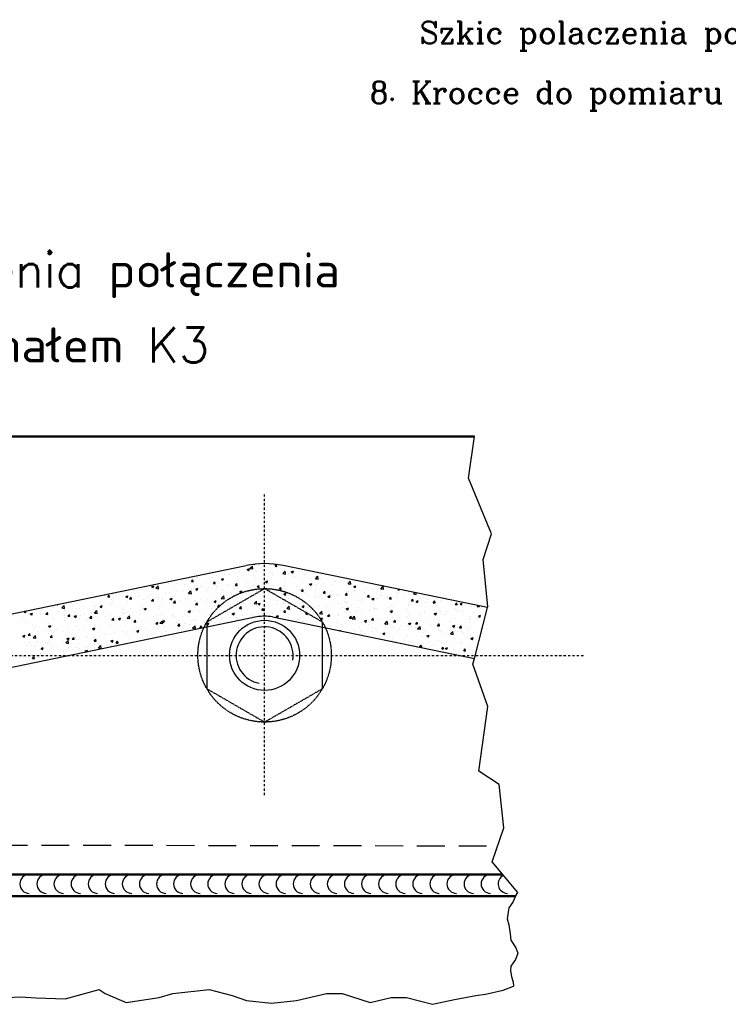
# Model space of a CAD drawing. Header units: millimetres. Extents: x -187295 to -99325, y -133089 to -73689.
# Tile 29 of 34: x -131924 to -123836, y -121808 to -110569. Entities that reach past the tile are written whole.
import ezdxf

# ---------------------------------------------------------------- set-up
doc = ezdxf.new("R2010")
doc.units = ezdxf.units.MM
doc.header["$LTSCALE"] = 50
for name, pattern in [('DASHDOT', [1, 0.5, -0.25, 0, -0.25]), ('HIDDEN', [9.525, 6.35, -3.175]), ('HIDDEN2', [0.1875, 0.125, -0.0625])]:
    doc.linetypes.add(name, pattern=pattern)
doc.layers.add('AM_0', color=7, linetype='Continuous', lineweight=50)
for name, color, linetype in [('KANAť', 1, 'Continuous'), ('KOSMETYKA', 7, 'Continuous'), ('Wymiary 0_18', 2, 'Continuous')]:
    doc.layers.add(name, color=color, linetype=linetype)
doc.styles.add('ROMANS', font='romans', dxfattribs={"width": 0.8})
doc.styles.add('UWAGI', font='complex.shx', dxfattribs={"height": 2.5})

# ---------------------------------------------------------------- blocks, each defined once
blk = doc.blocks.new('*X514')
at = {"color": 0}
for p, q in [((295.99, 866.72), (295.99, 866.72)), ((297.85, 866.64), (297.85, 866.64)), ((298.72, 866.84), (298.96, 866.93)), ((298.72, 866.84), (298.89, 866.72)), ((298.78, 866.65), (298.78, 866.65)), ((298.89, 866.72), (298.96, 866.93)), ((299.03, 866.93), (299.31, 867.21)), ((299.03, 866.93), (299.35, 866.88)), ((299.35, 866.88), (299.31, 867.21)), ((299.44, 867.42), (299.6, 867.4)), ((299.48, 867.38), (299.48, 867.38)), ((299.6, 867.4), (299.6, 867.43)), ((299.61, 866.75), (299.61, 866.75)), ((300.49, 866.87), (300.49, 866.87)), ((300.82, 867), (300.82, 867)), ((301.81, 867.04), (301.81, 867.04)), ((301.9, 867.2), (302.07, 867.4)), ((301.9, 867.2), (302.11, 867.18)), ((302.11, 867.18), (302.07, 867.4)), ((302.77, 866.35), (303.04, 866.63)), ((303.03, 866.7), (303.03, 866.7)), ((303.08, 866.3), (303.04, 866.63)), ((303.7, 866.58), (303.7, 866.58)), ((303.75, 866.56), (303.99, 866.65)), ((303.92, 866.44), (303.99, 866.65)), ((290.79, 865.59), (290.79, 865.59)), ((291.66, 865.71), (291.66, 865.71)), ((292.35, 865.45), (292.52, 865.65)), ((292.56, 865.43), (292.52, 865.65)), ((292.65, 865.59), (292.65, 865.59)), ((292.99, 865.88), (292.99, 865.88)), ((294.06, 865.48), (294.06, 865.48)), ((294.69, 865.94), (294.69, 865.94)), ((295.2, 866.17), (295.2, 866.17)), ((295.78, 865.71), (296.02, 865.81)), ((295.78, 865.71), (295.95, 865.59)), ((295.83, 865.71), (295.83, 865.71)), ((295.95, 865.59), (296.02, 865.81)), ((296.08, 866.29), (296.08, 866.29)), ((296.74, 866.29), (296.74, 866.29)), ((297.4, 866.46), (297.4, 866.46)), ((297.57, 865.53), (297.57, 865.53)), ((297.64, 865.97), (297.64, 865.97)), ((299.44, 866.22), (299.44, 866.22)), ((299.57, 865.49), (299.57, 865.49)), ((299.62, 865.88), (299.62, 865.88)), ((299.72, 866.56), (299.72, 866.56)), ((300.81, 865.43), (301.05, 865.53)), ((300.89, 865.66), (300.89, 865.66)), ((300.98, 865.31), (301.05, 865.52)), ((301.21, 866.44), (301.21, 866.44)), ((301.59, 866.48), (301.59, 866.48)), ((301.66, 866.23), (301.66, 866.23)), ((302.77, 866.35), (303.08, 866.3)), ((302.98, 865.54), (302.98, 865.54)), ((303.1, 865.95), (303.1, 865.95)), ((303.46, 866.4), (303.46, 866.4)), ((303.75, 866.56), (303.92, 866.44)), ((303.98, 866.07), (303.98, 866.07)), ((304.78, 865.79), (304.78, 865.79)), ((305.31, 866.24), (305.31, 866.24)), ((305.33, 866.32), (305.33, 866.32)), ((306.5, 865.77), (306.78, 866.05)), ((306.5, 865.77), (306.82, 865.72)), ((306.55, 866.01), (306.55, 866.01)), ((306.82, 865.72), (306.78, 866.05)), ((307.08, 865.7), (307.08, 865.7)), ((307.2, 866.24), (307.2, 866.24)), ((310.24, 865.19), (310.51, 865.48)), ((310.55, 865.14), (310.51, 865.47)), ((286.53, 864.54), (286.53, 864.54)), ((286.88, 864.51), (286.88, 864.51)), ((287.81, 864.86), (288.05, 864.96)), ((287.81, 864.86), (287.98, 864.75)), ((287.98, 864.75), (288.05, 864.96)), ((288.29, 864.68), (288.56, 864.96)), ((288.29, 864.68), (288.6, 864.63)), ((288.6, 864.63), (288.57, 864.96)), ((288.57, 864.89), (288.57, 864.89)), ((288.57, 864.78), (288.57, 864.78)), ((288.67, 864.75), (288.67, 864.75)), ((289.7, 865.17), (289.7, 865.17)), ((290.44, 864.98), (290.44, 864.98)), ((290.44, 864.7), (290.44, 864.7)), ((290.61, 865.24), (290.61, 865.24)), ((291.45, 864.48), (291.45, 864.48)), ((291.57, 865.09), (291.57, 865.09)), ((292.03, 864.1), (292.3, 864.38)), ((292.07, 864.5), (292.07, 864.5)), ((292.26, 865.24), (292.26, 865.24)), ((292.34, 864.05), (292.3, 864.38)), ((292.31, 864.62), (292.31, 864.62)), ((292.35, 865.45), (292.56, 865.43)), ((292.84, 864.58), (293.08, 864.68)), ((292.84, 864.58), (293.01, 864.46)), ((293.01, 864.46), (293.08, 864.68)), ((293.44, 865.01), (293.44, 865.01)), ((293.49, 864.83), (293.49, 864.83)), ((294.17, 864.54), (294.17, 864.54)), ((294.28, 864.79), (294.28, 864.79)), ((294.86, 865.23), (295.03, 865.43)), ((294.86, 865.23), (295.07, 865.21)), ((295.07, 865.21), (295.03, 865.43)), ((295.16, 864.91), (295.16, 864.91)), ((295.3, 864.93), (295.3, 864.93)), ((295.53, 865.18), (295.53, 865.18)), ((295.78, 864.54), (295.78, 864.54)), ((296.04, 864.46), (296.04, 864.46)), ((296.48, 865.08), (296.48, 865.08)), ((297.17, 864.85), (297.17, 864.85)), ((297.37, 865.01), (297.54, 865.21)), ((297.37, 865.01), (297.58, 864.99)), ((297.58, 864.99), (297.54, 865.21)), ((297.6, 864.81), (297.6, 864.81)), ((297.87, 864.3), (298.11, 864.4)), ((297.91, 864.38), (297.91, 864.38)), ((298.04, 864.18), (298.11, 864.4)), ((298.69, 865.37), (298.69, 865.37)), ((299.04, 864.77), (299.04, 864.77)), ((299.4, 865.05), (299.4, 865.05)), ((299.88, 864.79), (300.05, 864.99)), ((299.88, 864.79), (300.09, 864.77)), ((300.09, 864.77), (300.05, 864.99)), ((300.81, 865.43), (300.98, 865.31)), ((300.91, 864.69), (300.91, 864.69)), ((300.95, 864.65), (300.95, 864.65)), ((301.17, 865.28), (301.17, 865.28)), ((302.18, 864.57), (302.18, 864.57)), ((302.39, 864.57), (302.56, 864.77)), ((302.39, 864.57), (302.6, 864.55)), ((302.6, 864.55), (302.56, 864.77)), ((302.78, 864.61), (302.78, 864.61)), ((302.94, 864.37), (302.94, 864.37)), ((302.99, 865), (302.99, 865)), ((303.06, 864.69), (303.06, 864.69)), ((304.38, 864.86), (304.38, 864.86)), ((304.65, 864.53), (304.65, 864.53)), ((304.74, 864.62), (304.74, 864.62)), ((304.9, 864.35), (305.07, 864.55)), ((304.9, 864.35), (305.11, 864.33)), ((305.03, 865.35), (305.03, 865.35)), ((305.11, 864.33), (305.07, 864.55)), ((305.84, 865.15), (306.08, 865.24)), ((305.84, 865.15), (306.01, 865.03)), ((306.01, 865.03), (306.08, 865.24)), ((306.51, 864.84), (306.51, 864.84)), ((306.51, 864.46), (306.51, 864.46)), ((306.59, 865.15), (306.59, 865.15)), ((307.41, 864.13), (307.58, 864.33)), ((307.47, 865.27), (307.47, 865.27)), ((307.62, 864.11), (307.58, 864.33)), ((308.32, 865.11), (308.32, 865.11)), ((308.38, 864.38), (308.38, 864.38)), ((308.8, 865.44), (308.8, 865.44)), ((310.09, 864.36), (310.09, 864.36)), ((310.12, 865.35), (310.12, 865.35)), ((310.24, 865.19), (310.55, 865.14)), ((310.87, 864.87), (311.11, 864.96)), ((310.87, 864.87), (311.04, 864.75)), ((310.96, 864.47), (310.96, 864.47)), ((311.04, 864.75), (311.11, 864.96)), ((311.85, 864.41), (311.85, 864.41)), ((312.29, 864.65), (312.29, 864.65)), ((313.05, 864.67), (313.05, 864.67)), ((313.66, 864.67), (313.66, 864.67)), ((313.98, 864.61), (314.25, 864.9)), ((313.98, 864.61), (314.29, 864.56)), ((314.29, 864.56), (314.25, 864.9)), ((315.92, 864.57), (316.07, 864.47)), ((316.07, 864.47), (316.09, 864.54)), ((280.41, 863.49), (280.41, 863.49)), ((281.53, 863.7), (281.53, 863.7)), ((282.45, 863.84), (282.45, 863.84)), ((282.79, 863.69), (282.96, 863.89)), ((282.79, 863.69), (283, 863.67)), ((283, 863.67), (282.96, 863.89)), ((283.24, 863.34), (283.24, 863.34)), ((283.29, 864.02), (283.29, 864.02)), ((283.4, 863.62), (283.4, 863.62)), ((284.49, 864.19), (284.49, 864.19)), ((284.87, 863.73), (285.11, 863.83)), ((284.87, 863.73), (285.04, 863.62)), ((285.04, 863.62), (285.11, 863.83)), ((285.06, 864.24), (285.06, 864.24)), ((285.27, 863.55), (285.27, 863.55)), ((285.3, 863.47), (285.47, 863.67)), ((285.3, 863.47), (285.51, 863.45)), ((285.33, 863.42), (285.33, 863.42)), ((285.45, 863.63), (285.45, 863.63)), ((285.51, 863.45), (285.47, 863.67)), ((286.33, 863.75), (286.33, 863.75)), ((286.84, 863.34), (286.84, 863.34)), ((287.13, 863.47), (287.13, 863.47)), ((287.37, 863.77), (287.37, 863.77)), ((287.66, 863.92), (287.66, 863.92)), ((287.81, 863.25), (287.98, 863.45)), ((287.81, 863.25), (288.02, 863.23)), ((288.02, 863.23), (287.98, 863.45)), ((288.63, 863.59), (288.63, 863.59)), ((289, 863.39), (289, 863.39)), ((289.41, 864.12), (289.41, 864.12)), ((289.87, 864.21), (289.87, 864.21)), ((289.9, 863.45), (290.14, 863.55)), ((289.9, 863.45), (290.07, 863.34)), ((290.07, 863.34), (290.14, 863.55)), ((290.32, 863.03), (290.49, 863.23)), ((290.4, 863.81), (290.4, 863.81)), ((290.53, 863.02), (290.49, 863.23)), ((290.74, 864.33), (290.74, 864.33)), ((290.87, 863.31), (290.87, 863.31)), ((292.03, 864.1), (292.34, 864.05)), ((292.22, 864.07), (292.22, 864.07)), ((292.74, 863.23), (292.74, 863.23)), ((292.79, 863.25), (292.79, 863.25)), ((293.36, 863.41), (293.36, 863.41)), ((294.01, 864.32), (294.01, 864.32)), ((294.23, 863.53), (294.23, 863.53)), ((294.83, 863.6), (294.83, 863.6)), ((294.93, 863.17), (295.17, 863.27)), ((295.1, 863.06), (295.17, 863.27)), ((295.56, 863.7), (295.56, 863.7)), ((295.74, 863.38), (295.74, 863.38)), ((295.76, 863.52), (296.04, 863.8)), ((295.76, 863.52), (296.07, 863.47)), ((296.07, 863.47), (296.04, 863.8)), ((296.87, 863.95), (296.87, 863.95)), ((297.56, 863.64), (297.56, 863.64)), ((297.77, 863.99), (297.77, 863.99)), ((297.87, 864.3), (298.04, 864.18)), ((298.65, 864.11), (298.65, 864.11)), ((298.91, 864.3), (298.91, 864.3)), ((299.36, 863.89), (299.36, 863.89)), ((299.5, 862.94), (299.77, 863.22)), ((299.81, 862.89), (299.77, 863.22)), ((299.78, 864.3), (299.78, 864.3)), ((299.97, 864.28), (299.97, 864.28)), ((301.12, 864.11), (301.12, 864.11)), ((301.65, 864.22), (301.65, 864.22)), ((302.14, 863.31), (302.14, 863.31)), ((302.9, 864.02), (303.14, 864.12)), ((302.9, 864.02), (303.07, 863.9)), ((302.9, 863.21), (302.9, 863.21)), ((303.07, 863.9), (303.14, 864.12)), ((303.46, 863.48), (303.46, 863.48)), ((303.52, 864.14), (303.52, 864.14)), ((304.7, 863.45), (304.7, 863.45)), ((304.89, 863.26), (304.89, 863.26)), ((305.38, 864.06), (305.38, 864.06)), ((305.67, 863.77), (305.67, 863.77)), ((306.46, 863.68), (306.46, 863.68)), ((306.55, 863.89), (306.55, 863.89)), ((306.93, 863.61), (306.93, 863.61)), ((307.25, 863.99), (307.25, 863.99)), ((307.41, 864.13), (307.62, 864.11)), ((307.88, 864.06), (307.88, 864.06)), ((307.93, 863.74), (308.17, 863.84)), ((307.93, 863.74), (308.1, 863.62)), ((308.1, 863.62), (308.17, 863.84)), ((308.28, 863.94), (308.28, 863.94)), ((308.97, 863.97), (308.97, 863.97)), ((309.12, 863.91), (309.12, 863.91)), ((309.92, 863.91), (310.09, 864.11)), ((309.92, 863.91), (310.13, 863.89)), ((310.08, 864.19), (310.08, 864.19)), ((310.13, 863.89), (310.09, 864.11)), ((310.25, 864.3), (310.25, 864.3)), ((310.99, 863.83), (310.99, 863.83)), ((311.01, 864.32), (311.01, 864.32)), ((311.37, 863.26), (311.37, 863.26)), ((311.8, 863.25), (311.8, 863.25)), ((311.85, 863.55), (311.85, 863.55)), ((312.12, 864.22), (312.12, 864.22)), ((312.43, 863.69), (312.6, 863.89)), ((312.43, 863.69), (312.64, 863.67)), ((312.64, 863.67), (312.6, 863.89)), ((312.86, 863.75), (312.86, 863.75)), ((312.96, 863.46), (313.2, 863.56)), ((312.96, 863.46), (313.13, 863.34)), ((313.13, 863.34), (313.2, 863.56)), ((313.58, 863.56), (313.58, 863.56)), ((313.62, 863.51), (313.62, 863.51)), ((313.89, 863.9), (313.89, 863.9)), ((313.99, 864.14), (313.99, 864.14)), ((314.45, 863.67), (314.45, 863.67)), ((314.73, 863.67), (314.73, 863.67)), ((314.94, 863.47), (315.11, 863.67)), ((314.94, 863.47), (315.15, 863.45)), ((315.15, 863.45), (315.11, 863.67)), ((315.42, 863.76), (315.42, 863.76)), ((315.78, 863.85), (315.78, 863.85)), ((315.86, 864.06), (315.86, 864.06)), ((315.93, 864.25), (315.93, 864.25)), ((316.59, 863.59), (316.59, 863.59)), ((317.19, 863.98), (317.19, 863.98)), ((317.45, 863.25), (317.62, 863.45)), ((317.45, 863.25), (317.66, 863.23)), ((317.66, 863.23), (317.62, 863.45)), ((317.71, 864.03), (317.85, 864.18)), ((317.71, 864.03), (318.02, 863.98)), ((317.72, 863.98), (317.72, 863.98)), ((317.99, 864.14), (317.99, 864.14)), ((317.99, 863.18), (318.23, 863.27)), ((318.02, 863.98), (318, 864.14)), ((318.16, 863.06), (318.23, 863.27)), ((318.46, 863.51), (318.46, 863.51)), ((319.31, 863.37), (319.31, 863.37)), ((319.96, 863.03), (320.13, 863.23)), ((320.17, 863.01), (320.13, 863.23)), ((320.33, 863.43), (320.33, 863.43)), ((320.76, 863.32), (320.76, 863.32)), ((321.48, 863.34), (321.48, 863.34)), ((273.45, 861.92), (273.42, 862.09)), ((274.42, 862.18), (274.42, 862.18)), ((275.24, 862.15), (275.24, 862.15)), ((276.63, 862.47), (276.63, 862.47)), ((276.99, 862.82), (277.07, 862.77)), ((277.07, 862.77), (277.1, 862.84)), ((277.51, 862.58), (277.51, 862.58)), ((277.55, 862.43), (277.82, 862.71)), ((277.55, 862.43), (277.86, 862.38)), ((277.86, 862.38), (277.82, 862.71)), ((277.87, 862.12), (277.87, 862.12)), ((278.83, 862.76), (278.83, 862.76)), ((279.2, 862.37), (279.2, 862.37)), ((279.63, 862.34), (279.63, 862.34)), ((281.04, 863.05), (281.04, 863.05)), ((281.24, 862.72), (281.24, 862.72)), ((281.29, 861.85), (281.56, 862.13)), ((281.45, 862.61), (281.45, 862.61)), ((281.6, 861.8), (281.56, 862.13)), ((281.92, 863.17), (281.92, 863.17)), ((281.92, 862.61), (282.17, 862.7)), ((281.92, 862.61), (282.1, 862.49)), ((282.1, 862.49), (282.17, 862.7)), ((283.25, 862.85), (283.25, 862.85)), ((283.29, 863.07), (283.29, 863.07)), ((284.53, 862.25), (284.53, 862.25)), ((285.02, 863.08), (285.02, 863.08)), ((285.41, 862.37), (285.41, 862.37)), ((286.66, 862.2), (286.66, 862.2)), ((286.74, 862.54), (286.74, 862.54)), ((286.79, 862.17), (286.79, 862.17)), ((286.95, 862.32), (287.2, 862.42)), ((286.95, 862.32), (287.13, 862.21)), ((287.13, 862.21), (287.2, 862.42)), ((288.59, 862.42), (288.59, 862.42)), ((288.71, 862.55), (288.71, 862.55)), ((288.95, 862.83), (288.95, 862.83)), ((289.82, 862.95), (289.82, 862.95)), ((290.32, 863.03), (290.53, 863.02)), ((290.36, 862.65), (290.36, 862.65)), ((290.75, 862.9), (290.75, 862.9)), ((291.15, 863.12), (291.15, 863.12)), ((291.98, 862.04), (292.23, 862.14)), ((292.16, 861.93), (292.23, 862.14)), ((292.18, 862.91), (292.18, 862.91)), ((292.83, 862.81), (293, 863.02)), ((292.83, 862.81), (293.04, 862.8)), ((293.04, 862.8), (293, 863.01)), ((293.31, 862.15), (293.31, 862.15)), ((293.97, 863.15), (293.97, 863.15)), ((294.61, 863.15), (294.61, 863.15)), ((294.64, 862.32), (294.64, 862.32)), ((294.93, 863.17), (295.1, 863.06)), ((295.34, 862.59), (295.51, 862.8)), ((295.34, 862.59), (295.55, 862.58)), ((295.55, 862.58), (295.51, 862.8)), ((295.7, 862.21), (295.7, 862.21)), ((296.48, 863.07), (296.48, 863.07)), ((296.85, 862.61), (296.85, 862.61)), ((297.52, 862.48), (297.52, 862.48)), ((297.73, 862.73), (297.73, 862.73)), ((297.85, 862.37), (298.02, 862.58)), ((297.85, 862.37), (298.06, 862.36)), ((298.06, 862.36), (298.02, 862.58)), ((298.34, 862.99), (298.34, 862.99)), ((298.77, 862.21), (298.77, 862.21)), ((299.05, 862.9), (299.05, 862.9)), ((299.31, 862.72), (299.31, 862.72)), ((299.5, 862.94), (299.81, 862.89)), ((299.96, 862.89), (300.2, 862.99)), ((299.96, 862.89), (300.13, 862.78)), ((300.13, 862.78), (300.2, 862.99)), ((300.21, 862.91), (300.21, 862.91)), ((300.37, 862.16), (300.53, 862.36)), ((300.37, 862.16), (300.57, 862.14)), ((300.58, 862.14), (300.53, 862.36)), ((300.81, 862.56), (300.81, 862.56)), ((301.08, 862.95), (301.08, 862.95)), ((301.26, 863.19), (301.26, 863.19)), ((302.08, 862.83), (302.08, 862.83)), ((302.54, 862.1), (302.54, 862.1)), ((302.85, 862.91), (302.85, 862.91)), ((302.88, 861.94), (303.04, 862.14)), ((303.09, 861.92), (303.05, 862.14)), ((303.23, 862.36), (303.51, 862.65)), ((303.23, 862.36), (303.54, 862.31)), ((303.55, 862.31), (303.51, 862.64)), ((303.69, 862.15), (303.69, 862.15)), ((303.95, 862.76), (303.95, 862.76)), ((304.65, 862.29), (304.65, 862.29)), ((304.75, 862.39), (304.75, 862.39)), ((304.99, 862.61), (305.23, 862.71)), ((304.99, 862.61), (305.16, 862.5)), ((305.16, 862.49), (305.23, 862.71)), ((305.63, 862.51), (305.63, 862.51)), ((305.73, 862.5), (305.73, 862.5)), ((305.82, 862.68), (305.82, 862.68)), ((306.42, 862.51), (306.42, 862.51)), ((306.96, 862.68), (306.96, 862.68)), ((307.69, 862.6), (307.69, 862.6)), ((307.77, 862.85), (307.77, 862.85)), ((308.24, 862.78), (308.24, 862.78)), ((309.17, 862.97), (309.17, 862.97)), ((309.56, 862.52), (309.56, 862.52)), ((309.81, 863.2), (309.81, 863.2)), ((310.02, 862.33), (310.26, 862.43)), ((310.02, 862.33), (310.19, 862.21)), ((310.04, 863.09), (310.04, 863.09)), ((310.04, 863.02), (310.04, 863.02)), ((310.19, 862.21), (310.26, 862.43)), ((311.42, 862.44), (311.42, 862.44)), ((311.76, 862.08), (311.76, 862.08)), ((312.66, 862.18), (312.66, 862.18)), ((313.19, 862.32), (313.19, 862.32)), ((313.29, 862.36), (313.29, 862.36)), ((313.53, 862.29), (313.53, 862.29)), ((313.58, 862.34), (313.58, 862.34)), ((314.86, 862.47), (314.86, 862.47)), ((315.05, 862.05), (315.29, 862.15)), ((315.16, 862.28), (315.16, 862.28)), ((315.22, 861.93), (315.29, 862.15)), ((315.23, 862.67), (315.23, 862.67)), ((315.38, 862.59), (315.38, 862.59)), ((317.03, 862.2), (317.03, 862.2)), ((317.07, 862.76), (317.07, 862.76)), ((317.14, 862.81), (317.14, 862.81)), ((317.27, 863.02), (317.27, 863.02)), ((317.95, 862.87), (317.95, 862.87)), ((317.99, 863.18), (318.16, 863.06)), ((318.9, 862.12), (318.9, 862.12)), ((318.96, 863.08), (318.96, 863.08)), ((319.27, 863.05), (319.27, 863.05)), ((319.96, 863.03), (320.17, 863.01)), ((320.72, 862.16), (320.72, 862.16)), ((322.47, 862.81), (322.64, 863.01)), ((322.47, 862.81), (322.68, 862.79)), ((322.48, 862.38), (322.48, 862.38)), ((322.68, 862.79), (322.64, 863.01)), ((322.76, 862.25), (322.76, 862.25)), ((323.02, 862.9), (323.26, 862.99)), ((323.02, 862.9), (323.19, 862.78)), ((323.19, 862.78), (323.26, 862.99)), ((324.3, 862.64), (324.3, 862.64)), ((324.97, 862.54), (324.97, 862.54)), ((324.98, 862.59), (325.07, 862.69)), ((324.98, 862.59), (325.19, 862.57)), ((325.19, 862.57), (325.18, 862.67)), ((325.29, 862.34), (325.29, 862.34)), ((273.08, 861.32), (273.08, 861.32)), ((273.09, 862), (273.09, 862)), ((273.24, 861.94), (273.35, 862.07)), ((273.24, 861.94), (273.45, 861.92)), ((273.95, 861.76), (274.2, 861.85)), ((273.95, 861.76), (274.13, 861.64)), ((274.11, 861.76), (274.11, 861.76)), ((274.13, 861.64), (274.2, 861.85)), ((274.25, 861.61), (274.25, 861.61)), ((275.12, 861.67), (275.12, 861.67)), ((275.71, 861.09), (275.71, 861.09)), ((275.75, 861.72), (275.92, 861.92)), ((275.75, 861.72), (275.96, 861.7)), ((275.96, 861.7), (275.92, 861.92)), ((275.98, 861.68), (275.98, 861.68)), ((276.07, 861.87), (276.07, 861.87)), ((276.59, 861.2), (276.59, 861.2)), ((277.11, 862.07), (277.11, 862.07)), ((277.16, 862.02), (277.16, 862.02)), ((277.85, 861.6), (277.85, 861.6)), ((277.91, 861.38), (277.91, 861.38)), ((278.26, 861.5), (278.43, 861.7)), ((278.26, 861.5), (278.47, 861.48)), ((278.47, 861.48), (278.43, 861.7)), ((278.98, 861.99), (278.98, 861.99)), ((278.98, 861.48), (279.23, 861.57)), ((278.98, 861.48), (279.16, 861.36)), ((279.16, 861.36), (279.23, 861.57)), ((279.59, 861.18), (279.59, 861.18)), ((279.72, 861.52), (279.72, 861.52)), ((280.12, 861.67), (280.12, 861.67)), ((280.54, 861.15), (280.54, 861.15)), ((280.77, 861.28), (280.94, 861.48)), ((280.77, 861.28), (280.98, 861.26)), ((280.85, 861.91), (280.85, 861.91)), ((280.98, 861.26), (280.94, 861.48)), ((281, 861.79), (281, 861.79)), ((281.29, 861.85), (281.6, 861.8)), ((281.41, 861.44), (281.41, 861.44)), ((281.59, 861.44), (281.59, 861.44)), ((282.32, 861.96), (282.32, 861.96)), ((282.58, 861.5), (282.58, 861.5)), ((282.72, 861.84), (282.72, 861.84)), ((283.21, 861.69), (283.21, 861.69)), ((283.28, 861.06), (283.45, 861.26)), ((283.28, 861.06), (283.49, 861.04)), ((283.45, 861.37), (283.45, 861.37)), ((283.49, 861.04), (283.45, 861.26)), ((284.01, 861.2), (284.26, 861.29)), ((284.01, 861.2), (284.19, 861.08)), ((284.19, 861.08), (284.26, 861.29)), ((284.49, 860.99), (284.49, 860.99)), ((284.58, 861.76), (284.58, 861.76)), ((284.62, 861.85), (284.62, 861.85)), ((284.97, 861.91), (284.97, 861.91)), ((285.02, 861.27), (285.29, 861.55)), ((285.02, 861.27), (285.33, 861.22)), ((285.33, 861.22), (285.29, 861.55)), ((285.32, 861.29), (285.32, 861.29)), ((285.79, 860.84), (285.96, 861.04)), ((285.81, 861.16), (285.81, 861.16)), ((286, 860.82), (285.96, 861.04)), ((286.45, 861.68), (286.45, 861.68)), ((286.75, 861.01), (286.75, 861.01)), ((287.19, 861.21), (287.19, 861.21)), ((288.03, 861.45), (288.03, 861.45)), ((288.32, 861.6), (288.32, 861.6)), ((288.55, 861.26), (288.55, 861.26)), ((288.76, 860.69), (289.03, 860.97)), ((288.9, 861.57), (288.9, 861.57)), ((289.07, 860.64), (289.03, 860.97)), ((289.04, 860.92), (289.29, 861.01)), ((289.06, 861.13), (289.06, 861.13)), ((289.22, 860.8), (289.29, 861.01)), ((290.19, 861.52), (290.19, 861.52)), ((290.23, 861.74), (290.23, 861.74)), ((290.31, 861.48), (290.31, 861.48)), ((290.93, 861.05), (290.93, 861.05)), ((291.98, 862.04), (292.16, 861.93)), ((292.06, 861.44), (292.06, 861.44)), ((292.13, 861.74), (292.13, 861.74)), ((292.44, 862.03), (292.44, 862.03)), ((292.64, 861.16), (292.64, 861.16)), ((292.8, 860.97), (292.8, 860.97)), ((293.93, 861.99), (293.93, 861.99)), ((293.93, 861.36), (293.93, 861.36)), ((294.68, 861.51), (294.68, 861.51)), ((295.66, 861.05), (295.66, 861.05)), ((295.79, 861.28), (295.79, 861.28)), ((295.93, 861.23), (295.93, 861.23)), ((296.73, 861.86), (296.73, 861.86)), ((296.81, 861.35), (296.81, 861.35)), ((297.01, 861.76), (297.26, 861.86)), ((297.01, 861.76), (297.19, 861.65)), ((297.19, 861.65), (297.26, 861.86)), ((297.47, 861.31), (297.47, 861.31)), ((297.56, 861.09), (297.56, 861.09)), ((297.66, 861.2), (297.66, 861.2)), ((298.13, 861.52), (298.13, 861.52)), ((299.27, 861.56), (299.27, 861.56)), ((299.6, 861.44), (299.6, 861.44)), ((300.34, 861.81), (300.34, 861.81)), ((301.04, 861.78), (301.04, 861.78)), ((301.22, 861.93), (301.22, 861.93)), ((301.65, 861.8), (301.65, 861.8)), ((302.04, 861.48), (302.29, 861.58)), ((302.04, 861.48), (302.22, 861.37)), ((302.22, 861.37), (302.29, 861.58)), ((302.86, 862.04), (302.86, 862.04)), ((302.88, 861.94), (303.09, 861.92)), ((303.83, 861.01), (303.83, 861.01)), ((304.61, 861.12), (304.61, 861.12)), ((304.71, 861.13), (304.71, 861.13)), ((305.39, 861.72), (305.55, 861.92)), ((305.39, 861.72), (305.6, 861.7)), ((305.6, 861.7), (305.56, 861.92)), ((306.03, 861.3), (306.03, 861.3)), ((306.38, 861.35), (306.38, 861.35)), ((306.97, 861.78), (307.24, 862.07)), ((306.97, 861.78), (307.28, 861.73)), ((307.07, 861.2), (307.32, 861.3)), ((307.07, 861.27), (307.07, 861.27)), ((307.07, 861.2), (307.25, 861.09)), ((307.28, 861.73), (307.24, 862.07)), ((307.25, 861.09), (307.32, 861.3)), ((307.9, 861.5), (308.07, 861.7)), ((307.9, 861.5), (308.11, 861.48)), ((308.11, 861.48), (308.07, 861.7)), ((308.2, 861.61), (308.2, 861.61)), ((308.24, 861.59), (308.24, 861.59)), ((309.11, 861.62), (309.11, 861.62)), ((309.12, 861.71), (309.12, 861.71)), ((309.99, 861.86), (309.99, 861.86)), ((310.41, 861.28), (310.58, 861.48)), ((310.41, 861.28), (310.62, 861.26)), ((310.45, 861.88), (310.45, 861.88)), ((310.62, 861.26), (310.58, 861.48)), ((310.7, 861.2), (310.98, 861.49)), ((310.7, 861.2), (311.02, 861.15)), ((311.02, 861.15), (310.98, 861.49)), ((311.15, 861.97), (311.15, 861.97)), ((312.1, 860.92), (312.35, 861.02)), ((312.28, 860.81), (312.35, 861.02)), ((312.92, 861.06), (313.09, 861.26)), ((312.92, 861.06), (313.13, 861.04)), ((313.13, 861.04), (313.09, 861.26)), ((313.54, 861.18), (313.54, 861.18)), ((313.94, 861.08), (313.94, 861.08)), ((315.05, 862.05), (315.22, 861.93)), ((315.33, 861.43), (315.33, 861.43)), ((315.43, 860.84), (315.6, 861.04)), ((315.64, 860.82), (315.6, 861.04)), ((316.15, 861.38), (316.15, 861.38)), ((317.02, 861.49), (317.02, 861.49)), ((317.1, 861.65), (317.1, 861.65)), ((318.35, 861.67), (318.35, 861.67)), ((318.92, 861.91), (318.92, 861.91)), ((319.17, 861.28), (319.17, 861.28)), ((320.07, 861.77), (320.32, 861.87)), ((320.07, 861.77), (320.25, 861.65)), ((320.25, 861.65), (320.32, 861.87)), ((320.56, 861.96), (320.56, 861.96)), ((320.67, 860.99), (320.67, 860.99)), ((320.77, 862.05), (320.77, 862.05)), ((321.21, 861.64), (321.21, 861.64)), ((321.44, 862.07), (321.44, 862.07)), ((322.44, 861.22), (322.44, 861.22)), ((322.63, 861.97), (322.63, 861.97)), ((323.25, 861.99), (323.25, 861.99)), ((324.05, 861.16), (324.05, 861.16)), ((324.09, 861.22), (324.09, 861.22)), ((324.26, 861.48), (324.26, 861.48)), ((324.5, 861.89), (324.5, 861.89)), ((324.93, 861.27), (324.93, 861.27)), ((325.1, 861.49), (325.35, 861.59)), ((325.1, 861.49), (325.28, 861.37)), ((325.28, 861.37), (325.35, 861.59)), ((273.5, 860.8), (273.5, 860.8)), ((274.21, 860.45), (274.21, 860.45)), ((274.42, 860.1), (274.42, 860.1)), ((274.55, 860.37), (274.55, 860.37)), ((276.03, 860.71), (276.03, 860.71)), ((276.04, 860.35), (276.29, 860.44)), ((276.04, 860.35), (276.22, 860.23)), ((276.22, 860.23), (276.29, 860.44)), ((276.41, 860.29), (276.41, 860.29)), ((276.46, 860.45), (276.46, 860.45)), ((276.99, 860), (276.99, 860)), ((277.82, 860.96), (277.82, 860.96)), ((278.28, 860.21), (278.28, 860.21)), ((278.5, 860.8), (278.5, 860.8)), ((279.2, 860.29), (279.2, 860.29)), ((279.55, 860.01), (279.55, 860.01)), ((280.08, 860.4), (280.08, 860.4)), ((280.15, 860.14), (280.15, 860.14)), ((281.07, 860.07), (281.32, 860.16)), ((281.07, 860.07), (281.25, 859.95)), ((281.25, 859.95), (281.32, 860.16)), ((281.37, 860.28), (281.37, 860.28)), ((281.4, 860.58), (281.4, 860.58)), ((282.02, 860.06), (282.02, 860.06)), ((283.16, 860.52), (283.16, 860.52)), ((283.61, 860.87), (283.61, 860.87)), ((283.89, 859.98), (283.89, 859.98)), ((284.93, 860.75), (284.93, 860.75)), ((285.76, 859.9), (285.76, 859.9)), ((285.79, 860.84), (286, 860.82)), ((286.1, 859.79), (286.35, 859.88)), ((286.28, 859.67), (286.35, 859.88)), ((286.52, 860.11), (286.52, 860.11)), ((286.71, 859.84), (286.71, 859.84)), ((287.1, 860.07), (287.1, 860.07)), ((287.98, 860.19), (287.98, 860.19)), ((288.3, 860.62), (288.47, 860.82)), ((288.3, 860.62), (288.51, 860.6)), ((288.51, 860.6), (288.47, 860.82)), ((288.5, 860.09), (288.5, 860.09)), ((288.56, 860.46), (288.56, 860.46)), ((288.76, 860.69), (289.07, 860.64)), ((289.04, 860.92), (289.22, 860.8)), ((289.31, 860.36), (289.31, 860.36)), ((290.27, 860.32), (290.27, 860.32)), ((290.6, 860.81), (290.6, 860.81)), ((290.81, 860.4), (290.98, 860.6)), ((290.81, 860.4), (291.02, 860.38)), ((291.02, 860.38), (290.98, 860.6)), ((291.44, 860.04), (291.44, 860.04)), ((291.52, 860.65), (291.52, 860.65)), ((292.09, 860.58), (292.09, 860.58)), ((292.39, 860.77), (292.39, 860.77)), ((292.49, 860.11), (292.76, 860.39)), ((292.49, 860.11), (292.8, 860.06)), ((292.8, 860.06), (292.76, 860.39)), ((293.32, 860.18), (293.49, 860.38)), ((293.32, 860.18), (293.53, 860.16)), ((293.48, 860.39), (293.48, 860.39)), ((293.53, 860.16), (293.49, 860.38)), ((293.72, 860.94), (293.72, 860.94)), ((293.89, 860.82), (293.89, 860.82)), ((294.07, 860.64), (294.32, 860.73)), ((294.07, 860.64), (294.25, 860.52)), ((294.25, 860.52), (294.32, 860.73)), ((294.66, 860.89), (294.66, 860.89)), ((295.52, 860.74), (295.52, 860.74)), ((296.53, 860.81), (296.53, 860.81)), ((305.02, 860.92), (305.02, 860.92)), ((305.14, 860.89), (305.14, 860.89)), ((307.01, 860.81), (307.01, 860.81)), ((307.74, 860.34), (307.74, 860.34)), ((308.15, 860.45), (308.15, 860.45)), ((308.2, 860.33), (308.2, 860.33)), ((308.87, 860.73), (308.87, 860.73)), ((309.24, 859.83), (309.41, 859.89)), ((309.38, 859.8), (309.41, 859.89)), ((309.53, 860.5), (309.53, 860.5)), ((309.61, 860.26), (309.61, 860.26)), ((309.95, 860.69), (309.95, 860.69)), ((310.74, 860.65), (310.74, 860.65)), ((311, 859.88), (311, 859.88)), ((311.48, 860.18), (311.48, 860.18)), ((311.72, 860.92), (311.72, 860.92)), ((311.74, 860.79), (311.74, 860.79)), ((312.1, 860.92), (312.28, 860.81)), ((312.61, 860.91), (312.61, 860.91)), ((312.61, 860.57), (312.61, 860.57)), ((313.04, 860.23), (313.04, 860.23)), ((313.35, 860.1), (313.35, 860.1)), ((313.49, 860.01), (313.49, 860.01)), ((314.44, 860.62), (314.71, 860.91)), ((314.44, 860.62), (314.75, 860.57)), ((314.48, 860.49), (314.48, 860.49)), ((314.75, 860.57), (314.71, 860.91)), ((315.09, 860.58), (315.09, 860.58)), ((315.22, 860.02), (315.22, 860.02)), ((315.23, 860), (315.23, 860)), ((315.29, 860.26), (315.29, 860.26)), ((315.43, 860.84), (315.64, 860.82)), ((316.1, 860.11), (316.1, 860.11)), ((316.35, 860.41), (316.35, 860.41)), ((317.06, 860.48), (317.06, 860.48)), ((317.08, 859.94), (317.08, 859.94)), ((317.13, 860.93), (317.13, 860.93)), ((317.13, 860.64), (317.38, 860.74)), ((317.13, 860.64), (317.31, 860.53)), ((317.31, 860.53), (317.38, 860.74)), ((317.43, 860.29), (317.43, 860.29)), ((317.94, 860.62), (318.11, 860.82)), ((317.94, 860.62), (318.15, 860.6)), ((317.96, 860.17), (317.96, 860.17)), ((318.15, 860.6), (318.11, 860.82)), ((318.17, 860.04), (318.45, 860.33)), ((318.17, 860.04), (318.49, 860)), ((318.22, 860.34), (318.22, 860.34)), ((318.49, 860), (318.45, 860.33)), ((318.88, 860.75), (318.88, 860.75)), ((318.95, 859.87), (318.95, 859.87)), ((319.64, 860.58), (319.64, 860.58)), ((320.01, 860.52), (320.01, 860.52)), ((320.08, 860.26), (320.08, 860.26)), ((320.45, 860.4), (320.62, 860.6)), ((320.45, 860.4), (320.66, 860.38)), ((320.52, 860.69), (320.52, 860.69)), ((320.66, 860.38), (320.62, 860.6)), ((321.84, 860.87), (321.84, 860.87)), ((321.95, 860.18), (321.95, 860.18)), ((322.05, 860.87), (322.05, 860.87)), ((322.16, 860.36), (322.41, 860.46)), ((322.16, 860.36), (322.34, 860.25)), ((322.34, 860.24), (322.41, 860.46)), ((322.4, 860.05), (322.4, 860.05)), ((322.96, 860.18), (323.13, 860.38)), ((322.96, 860.18), (323.17, 860.16)), ((323.17, 860.16), (323.13, 860.38)), ((323.82, 860.1), (323.82, 860.1)), ((324.01, 859.89), (324.01, 859.89)), ((324.22, 860.31), (324.22, 860.31)), ((325.33, 860.07), (325.33, 860.07)), ((325.43, 859.99), (325.43, 859.99)), ((325.47, 859.96), (325.51, 860)), ((325.47, 859.96), (325.49, 859.96)), ((273.1, 859.22), (273.35, 859.31)), ((273.1, 859.22), (273.28, 859.1)), ((273.28, 859.1), (273.35, 859.31)), ((273.72, 859.31), (273.89, 859.51)), ((273.72, 859.31), (273.93, 859.29)), ((273.93, 859.29), (273.89, 859.51)), ((274.17, 859.28), (274.17, 859.28)), ((274.28, 859.02), (274.55, 859.3)), ((274.28, 859.02), (274.59, 858.97)), ((274.59, 858.97), (274.55, 859.3)), ((274.79, 859.71), (274.79, 859.71)), ((275.67, 859.82), (275.67, 859.82)), ((275.98, 859.54), (275.98, 859.54)), ((276.23, 859.09), (276.4, 859.29)), ((276.23, 859.09), (276.44, 859.07)), ((276.44, 859.07), (276.4, 859.29)), ((277.78, 859.79), (277.78, 859.79)), ((278.01, 858.44), (278.29, 858.72)), ((278.13, 858.94), (278.38, 859.03)), ((278.13, 858.94), (278.31, 858.82)), ((278.28, 858.91), (278.28, 858.91)), ((278.33, 858.39), (278.29, 858.72)), ((278.31, 858.82), (278.38, 859.03)), ((278.74, 858.87), (278.91, 859.07)), ((278.74, 858.87), (278.95, 858.85)), ((278.95, 858.85), (278.91, 859.07)), ((279.16, 859.02), (279.16, 859.02)), ((279.51, 858.85), (279.51, 858.85)), ((280.4, 859.06), (280.4, 859.06)), ((280.48, 859.2), (280.48, 859.2)), ((281.25, 858.65), (281.42, 858.85)), ((281.32, 859.11), (281.32, 859.11)), ((281.46, 858.63), (281.42, 858.85)), ((282.44, 859.41), (282.44, 859.41)), ((282.69, 859.49), (282.69, 859.49)), ((283.12, 859.36), (283.12, 859.36)), ((283.16, 858.66), (283.41, 858.75)), ((283.34, 858.54), (283.41, 858.75)), ((283.57, 859.61), (283.57, 859.61)), ((284.48, 859.76), (284.48, 859.76)), ((284.89, 859.78), (284.89, 859.78)), ((284.89, 859.58), (284.89, 859.58)), ((285.32, 858.99), (285.32, 858.99)), ((286.1, 859.79), (286.28, 859.67)), ((287.06, 858.81), (287.06, 858.81)), ((287.36, 859.34), (287.36, 859.34)), ((287.62, 859.82), (287.62, 859.82)), ((289.4, 859.69), (289.4, 859.69)), ((289.49, 859.74), (289.49, 859.74)), ((291.36, 859.66), (291.36, 859.66)), ((311.68, 859.75), (311.68, 859.75)), ((311.69, 859.53), (311.69, 859.53)), ((313.02, 859.7), (313.02, 859.7)), ((313.88, 859.47), (313.88, 859.47)), ((314.19, 859.51), (314.44, 859.61)), ((314.19, 859.51), (314.37, 859.4)), ((314.37, 859.4), (314.44, 859.61)), ((315.18, 858.73), (315.18, 858.73)), ((315.25, 859.1), (315.25, 859.1)), ((315.92, 859.82), (315.92, 859.82)), ((316.51, 858.9), (316.51, 858.9)), ((317.02, 859.32), (317.02, 859.32)), ((318.72, 859.2), (318.72, 859.2)), ((318.83, 859.58), (318.83, 859.58)), ((319.22, 859.23), (319.47, 859.33)), ((319.22, 859.23), (319.4, 859.12)), ((319.3, 858.94), (319.3, 858.94)), ((319.4, 859.12), (319.47, 859.33)), ((319.6, 859.31), (319.6, 859.31)), ((320.63, 859.83), (320.63, 859.83)), ((320.82, 859.79), (320.82, 859.79)), ((320.92, 859.49), (320.92, 859.49)), ((321.34, 859.29), (321.34, 859.29)), ((321.91, 859.46), (322.18, 859.75)), ((321.91, 859.46), (322.22, 859.42)), ((322.22, 859.42), (322.18, 859.75)), ((322.36, 858.89), (322.36, 858.89)), ((322.69, 859.71), (322.69, 859.71)), ((323.13, 859.78), (323.13, 859.78)), ((323.38, 859.64), (323.38, 859.64)), ((324.17, 859.15), (324.17, 859.15)), ((324.25, 858.95), (324.5, 859.05)), ((324.25, 858.95), (324.43, 858.84)), ((324.43, 858.84), (324.5, 859.05)), ((324.56, 859.63), (324.56, 859.63)), ((273.86, 858.58), (273.86, 858.58)), ((273.87, 858.33), (273.87, 858.33)), ((274.12, 858.12), (274.12, 858.12)), ((274.27, 858.01), (274.27, 858.01)), ((274.6, 858.11), (274.6, 858.11)), ((274.74, 858.44), (274.74, 858.44)), ((275.19, 857.81), (275.44, 857.9)), ((275.19, 857.81), (275.37, 857.69)), ((275.37, 857.69), (275.44, 857.9)), ((275.73, 858.5), (275.73, 858.5)), ((275.94, 858.38), (275.94, 858.38)), ((276.07, 858.62), (276.07, 858.62)), ((276.31, 858.36), (276.31, 858.36)), ((276.47, 858.03), (276.47, 858.03)), ((277.15, 857.59), (277.15, 857.59)), ((277.6, 858.43), (277.6, 858.43)), ((277.74, 858.63), (277.74, 858.63)), ((278.01, 858.44), (278.33, 858.39)), ((278.24, 857.64), (278.24, 857.64)), ((278.34, 857.96), (278.34, 857.96)), ((278.35, 858.71), (278.35, 858.71)), ((279.19, 857.94), (279.19, 857.94)), ((279.46, 857.68), (279.46, 857.68)), ((279.47, 858.35), (279.47, 858.35)), ((279.56, 857.82), (279.56, 857.82)), ((280.21, 857.88), (280.21, 857.88)), ((280.22, 857.53), (280.47, 857.62)), ((280.4, 857.41), (280.47, 857.62)), ((281.23, 858.29), (281.23, 858.29)), ((281.25, 858.65), (281.46, 858.63)), ((281.28, 857.95), (281.28, 857.95)), ((281.34, 858.27), (281.34, 858.27)), ((281.75, 857.86), (282.02, 858.14)), ((281.75, 857.86), (282.06, 857.81)), ((281.77, 858.11), (281.77, 858.11)), ((282.06, 857.81), (282.02, 858.14)), ((282.08, 857.8), (282.08, 857.8)), ((282.65, 858.22), (282.65, 858.22)), ((283.08, 858.19), (283.08, 858.19)), ((283.16, 858.66), (283.34, 858.54)), ((283.21, 858.19), (283.21, 858.19)), ((283.28, 858.64), (283.28, 858.64)), ((283.76, 858.43), (283.93, 858.63)), ((283.76, 858.43), (283.97, 858.41)), ((283.97, 858.41), (283.93, 858.63)), ((283.97, 858.4), (283.97, 858.4)), ((284.85, 858.42), (284.85, 858.42)), ((286.18, 858.69), (286.18, 858.69)), ((315.65, 858.64), (315.65, 858.64)), ((317.26, 858.59), (317.26, 858.59)), ((317.52, 858.56), (317.52, 858.56)), ((318.42, 857.98), (318.59, 858.19)), ((318.42, 857.98), (318.63, 857.97)), ((318.63, 857.97), (318.59, 858.19)), ((318.67, 857.93), (318.67, 857.93)), ((318.79, 858.42), (318.79, 858.42)), ((319.39, 858.48), (319.39, 858.48)), ((320, 858.11), (320, 858.11)), ((320.59, 858.66), (320.59, 858.66)), ((320.93, 857.77), (321.1, 857.97)), ((320.93, 857.77), (321.14, 857.75)), ((321.14, 857.75), (321.1, 857.97)), ((321.26, 858.4), (321.26, 858.4)), ((321.31, 857.82), (321.56, 857.92)), ((321.31, 857.82), (321.49, 857.71)), ((321.49, 857.71), (321.56, 857.92)), ((322.21, 858.4), (322.21, 858.4)), ((322.31, 857.72), (322.31, 857.72)), ((323.09, 858.51), (323.09, 858.51)), ((323.12, 858.32), (323.12, 858.32)), ((323.44, 857.55), (323.61, 857.75)), ((323.65, 857.53), (323.61, 857.75)), ((324.13, 857.98), (324.13, 857.98)), ((324.41, 858.69), (324.41, 858.69)), ((324.99, 858.24), (324.99, 858.24)), ((272.95, 856.95), (272.95, 856.95)), ((273.07, 856.89), (273.07, 856.89)), ((273.17, 856.8), (273.17, 856.8)), ((273.82, 857.06), (273.82, 857.06)), ((274.08, 856.95), (274.08, 856.95)), ((274.21, 856.67), (274.38, 856.87)), ((274.21, 856.67), (274.42, 856.65)), ((274.42, 856.65), (274.38, 856.87)), ((275.04, 856.73), (275.04, 856.73)), ((275.11, 857.24), (275.11, 857.24)), ((275.15, 857.24), (275.15, 857.24)), ((275.9, 857.21), (275.9, 857.21)), ((277.36, 857.53), (277.36, 857.53)), ((277.7, 857.46), (277.7, 857.46)), ((280.22, 857.53), (280.4, 857.41)), ((320.55, 857.5), (320.55, 857.5)), ((323.24, 857.55), (323.24, 857.55)), ((323.44, 857.55), (323.65, 857.53)), ((323.49, 857.31), (323.49, 857.31)), ((324.08, 856.79), (324.08, 856.79)), ((324.09, 856.82), (324.09, 856.82))]:
    blk.add_line(p, q, dxfattribs=at)

msp = doc.modelspace()

# ---------------------------------------------------------------- linework, layer by layer
at = {"color": 7, "linetype": 'HIDDEN'}
msp.add_line((-139295.55, -119977.207), (-126469.836, -119999.74), dxfattribs=at)
at = {"layer": 'AM_0'}
for p, q in [((-126733.824, -115324.949), (-139023.874, -115324.949)), ((-136194.651, -120324.949), (-126412.331, -120324.949)), ((-139494.607, -120574.949), (-126263.092, -120574.949))]:
    msp.add_line(p, q, dxfattribs=at)
at = {"layer": 'KANAť', "color": 3}
for centre, start in [((-131815.195, -120434.438), 90), ((-131620.195, -120434.438), 90), ((-131425.195, -120434.438), 90), ((-131230.195, -120434.438), 90), ((-131035.195, -120434.438), 90), ((-130840.195, -120434.438), 90), ((-130645.195, -120434.438), 90), ((-130450.195, -120434.438), 90), ((-130255.195, -120434.438), 90), ((-130060.195, -120434.438), 90), ((-129865.195, -120434.438), 90), ((-129670.195, -120434.438), 90), ((-129475.195, -120434.438), 90), ((-129280.195, -120434.438), 90), ((-129085.195, -120434.438), 90), ((-128890.195, -120434.438), 90), ((-128695.195, -120434.438), 90), ((-128500.195, -120434.438), 90), ((-128305.195, -120434.438), 90), ((-128110.195, -120434.438), 90), ((-127915.195, -120434.438), 90), ((-127720.195, -120434.438), 90), ((-127525.195, -120434.438), 90), ((-127330.195, -120434.438), 90), ((-127135.195, -120434.438), 90), ((-126940.195, -120434.438), 90), ((-126745.195, -120434.438), 90), ((-126550.195, -120434.438), 90), ((-126355.195, -120434.438), 115.6961837)]:
    msp.add_arc(centre, 107.48, start, 270, dxfattribs=at)
at = {"layer": 'KOSMETYKA', "color": 3, "linetype": 'DASHDOT'}
for p, q in [((-129128.65, -119419.89), (-129128.65, -115970.229)), ((-139894.038, -117824.949), (-125485.211, -117824.949))]:
    msp.add_line(p, q, dxfattribs=at)
at = {"layer": 'KOSMETYKA', "color": 2}
for p, q in [((-136438.324, -118262.983), (-129340.152, -116799.278)), ((-126584.652, -117280.259), (-128917.148, -116799.278)), ((-129218.977, -117386.914), (-136317.148, -118850.619)), ((-129038.324, -117386.914), (-126734.681, -117861.946))]:
    msp.add_line(p, q, dxfattribs=at)
at = {"layer": 'KOSMETYKA', "color": 7, "linetype": 'Continuous'}
for points in [[(-126584.652, -117280.259), (-126582.264, -117271.001), (-126632.672, -116730.61), (-126538.397, -116436.713), (-126803.247, -115801.516), (-126733.824, -115324.949)], [(-126263.092, -120574.949), (-126239.515, -120532.312), (-126531.855, -120181.531), (-126399.247, -119792.828), (-126449.655, -119299.84), (-126683.081, -119148.151), (-126582.264, -118408.668), (-126582.264, -118408.668), (-126750.986, -117925.159), (-126734.681, -117861.946)]]:
    msp.add_lwpolyline(points, dxfattribs=at)
at = {"layer": 'KOSMETYKA', "color": 6, "linetype": 'HIDDEN2'}
msp.add_lwpolyline([(-129128.65, -117063.439), (-129788.137, -117444.194), (-129788.137, -118205.704), (-129128.65, -118586.459), (-128469.163, -118205.704), (-128469.163, -117444.194)], close=True, dxfattribs=at)
at = {"layer": 'KOSMETYKA', "color": 2, "linetype": 'Continuous'}
msp.add_lwpolyline([(-126734.681, -117861.946), (-126584.652, -117280.259)], dxfattribs=at)
at = {"layer": 'KOSMETYKA'}
for points in [[(-126263.092, -120574.949), (-126295.079, -120643.393), (-126342.489, -120705.695), (-126358.293, -120830.872), (-126342.489, -120901.748), (-126326.686, -121002.918), (-126316.96, -121077.224), (-126260.433, -121163.532), (-126237.943, -121225.835), (-126263.472, -121297.283), (-126316.96, -121371.588), (-126323.647, -121427.603), (-126310.882, -121490.477), (-126292.04, -121555.638), (-126286.867, -121599.625)], [(-132126.778, -121735.004), (-131913.273, -121723.85), (-131735.353, -121735.004), (-131403.234, -121746.158), (-131018.303, -121640.96), (-130947.135, -121685.577), (-130709.907, -121785.964), (-130330.343, -121730.193), (-130176.145, -121685.577), (-129760.997, -121640.96), (-129500.047, -121707.885), (-129333.987, -121763.655), (-129049.314, -121797.118), (-128764.641, -121763.655), (-128420.661, -121685.577), (-128242.74, -121685.577), (-127922.483, -121785.964), (-127685.255, -121729.133), (-127507.335, -121729.133), (-127210.8, -121808.272), (-126961.711, -121752.501), (-126717.99, -121708.731), (-126607.617, -121693.259), (-126405.973, -121648.642), (-126286.867, -121599.625)]]:
    msp.add_lwpolyline(points, dxfattribs=at)
at = {"layer": 'KOSMETYKA', "color": 6, "linetype": 'HIDDEN2'}
msp.add_circle((-129128.65, -117824.949), 761.51, dxfattribs=at)
at = {"layer": 'KOSMETYKA', "color": 6}
msp.add_circle((-129128.65, -117824.949), 400, dxfattribs=at)
at = {"layer": 'KOSMETYKA', "color": 2}
for radius in [1047.25, 447.25]:
    msp.add_arc((-129128.65, -117824.949), radius, 78.3484276, 101.6515724, dxfattribs=at)
at = {"layer": 'KOSMETYKA'}
msp.add_arc((-129128.65, -117824.949), 325, 350.5327937, 259.0580892, dxfattribs=at)

# ---------------------------------------------------------------- block references
at = {"layer": 'KOSMETYKA', "color": 2, "xscale": 100, "yscale": 100, "zscale": 100}
msp.add_blockref('*X514', (-159198.849, -203526.938), dxfattribs=at)

# ---------------------------------------------------------------- texts
at = {"layer": 'KOSMETYKA', "style": 'ROMANS'}
for s, p in [('Szczegół uszczelnienia połączenia ', (-137206.288, -113625.103)), ('między klapą a kanałem K3', (-137206.288, -114480.857))]:
    msp.add_text(s, height=400, dxfattribs=at).set_placement(p)
at = {"layer": 'Wymiary 0_18', "style": 'UWAGI'}
for s, p in [('   Szkic polaczenia pokazano na szczegole C', (-127916.828, -110840.104)), ('8. Krocce do pomiaru pyłu i gazu spawać na montażu.', (-127929.108, -111523.819))]:
    msp.add_text(s, height=250, dxfattribs=at).set_placement(p)

doc.saveas('drawing.dxf')
